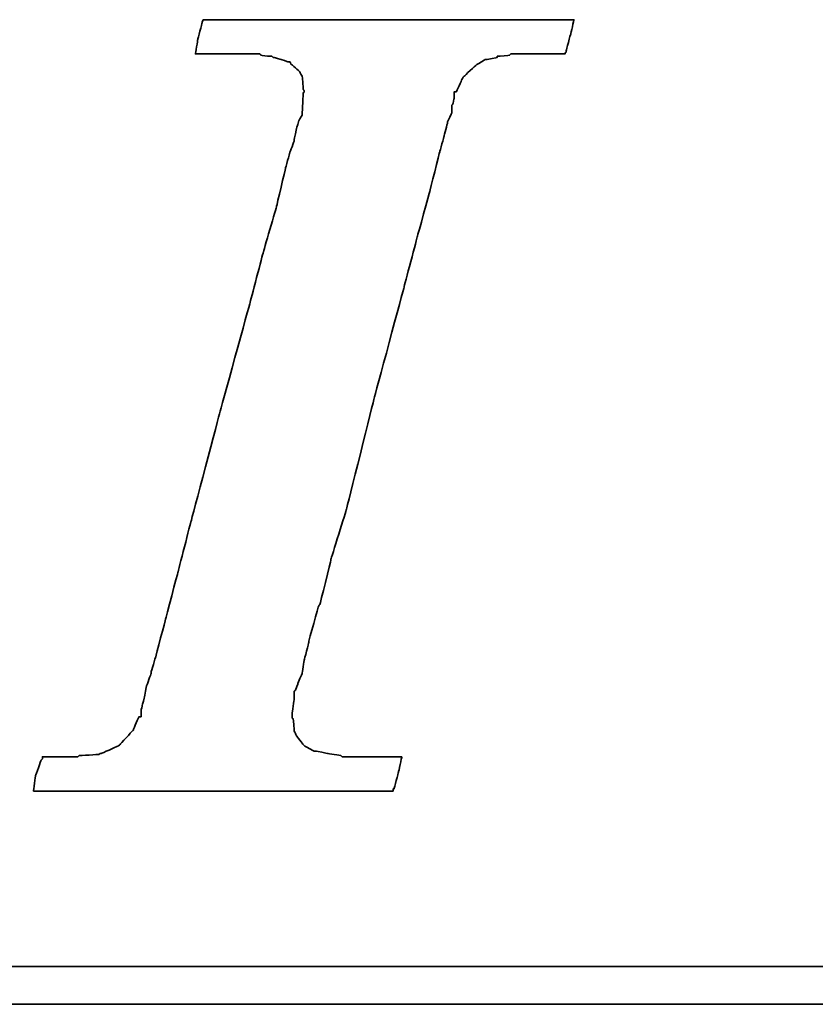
# Model space of a CAD drawing. Header units: millimetres. Extents: x 293 to 531, y -192 to -115.
# Tile 32 of 49: x 465.88 to 467.45, y -169.89 to -167.94. Entities that reach past the tile are written whole.
import ezdxf

# ---------------------------------------------------------------- set-up
doc = ezdxf.new("R2010")
doc.units = ezdxf.units.MM
doc.header["$LTSCALE"] = 0.1
doc.layers.add('DIM', color=4, linetype='CONTINUOUS')
doc.layers.add('layer 1', color=7, linetype='CONTINUOUS')

# ---------------------------------------------------------------- blocks, each defined once
blk = doc.blocks.new('TBI MOTION logo(完整正式版)')
at = {"layer": 'layer 1', "color": 22, "lineweight": 35}
for points, knots in [([(-40.59125, -7.94375), (-40.59125, -7.94375), (-40.97375, -7.94375), (-40.97375, -7.94375), (-40.97375, -7.94375), (-40.97375, -7.94375), (-41.38125, -7.94375), (-41.38125, -7.94375), (-41.38125, -7.94375), (-41.38125, -7.94375), (-41.54875, -7.94375), (-41.54875, -7.94375), (-41.54875, -7.94375), (-41.54875, -7.94375), (-41.59875, -7.94375), (-41.59875, -7.94375), (-41.59875, -7.94375), (-41.59875, -7.94375), (-41.88375, -7.94375), (-41.88375, -7.94375), (-41.88375, -7.94375), (-41.88375, -7.94375), (-41.90875, -7.91875), (-41.90875, -7.91875), (-41.90875, -7.91875), (-41.90875, -7.91875), (-42.19875, -7.87125), (-42.19875, -7.87125), (-42.19875, -7.87125), (-42.19875, -7.87125), (-42.43875, -7.82375), (-42.43875, -7.82375), (-42.43875, -7.82375), (-42.43875, -7.82375), (-42.45875, -7.82375), (-42.45875, -7.82375), (-42.45875, -7.82375), (-42.45875, -7.82375), (-42.48625, -7.82375), (-42.48625, -7.82375), (-42.48625, -7.82375), (-42.48625, -7.82375), (-42.67625, -7.72375), (-42.67625, -7.72375), (-42.67625, -7.72375), (-42.67625, -7.72375), (-42.70125, -7.70375), (-42.70125, -7.70375), (-42.70125, -7.70375), (-42.70125, -7.70375), (-42.72375, -7.67875), (-42.72375, -7.67875), (-42.72375, -7.67875), (-42.72375, -7.67875), (-42.86875, -7.48875), (-42.86875, -7.48875), (-42.86875, -7.48875), (-42.86875, -7.48875), (-42.89375, -7.43875), (-42.89375, -7.43875), (-42.89375, -7.43875), (-42.89375, -7.43875), (-42.91875, -7.38875), (-42.91875, -7.38875), (-42.91875, -7.38875), (-42.91875, -7.38875), (-42.93875, -7.12875), (-42.93875, -7.12875), (-42.93875, -7.12875), (-42.93875, -7.12875), (-42.96375, -7.10375), (-42.96375, -7.10375), (-42.96375, -7.10375), (-42.96375, -7.10375), (-42.96375, -7.05375), (-42.96375, -7.05375), (-42.96375, -7.05375), (-42.96375, -7.05375), (-42.96375, -7.00875), (-42.96375, -7.00875), (-42.96375, -7.00875), (-42.96375, -7.00875), (-42.91875, -6.69625), (-42.91875, -6.69625), (-42.91875, -6.69625), (-42.91875, -6.69625), (-42.91875, -6.62375), (-42.91875, -6.62375), (-42.91875, -6.62375), (-42.91875, -6.62375), (-42.91875, -6.59625), (-42.91875, -6.59625), (-42.91875, -6.59625), (-42.91875, -6.59625), (-42.91875, -6.57375), (-42.91875, -6.57375), (-42.91875, -6.57375), (-42.91875, -6.57375), (-42.91875, -6.52875), (-42.91875, -6.52875), (-42.91875, -6.52875), (-42.91875, -6.52875), (-42.89375, -6.50375), (-42.89375, -6.50375), (-42.89375, -6.50375), (-42.89375, -6.50375), (-42.84375, -6.38375), (-42.84375, -6.38375), (-42.84375, -6.38375), (-42.84375, -6.38375), (-42.84375, -6.35875), (-42.84375, -6.35875), (-42.84375, -6.35875), (-42.84375, -6.35875), (-42.74625, -6.14375), (-42.74625, -6.14375), (-42.74625, -6.14375), (-42.74625, -6.14375), (-42.70125, -5.85375), (-42.70125, -5.85375), (-42.70125, -5.85375), (-42.70125, -5.85375), (-42.60375, -5.47125), (-42.60375, -5.47125), (-42.60375, -5.47125), (-42.60375, -5.47125), (-42.60375, -5.44875), (-42.60375, -5.44875), (-42.60375, -5.44875), (-42.60375, -5.44875), (-42.38875, -4.67875), (-42.38875, -4.67875), (-42.38875, -4.67875), (-42.38875, -4.67875), (-42.36375, -4.65375), (-42.36375, -4.65375), (-42.36375, -4.65375), (-42.36375, -4.65375), (-42.12375, -3.69625), (-42.12375, -3.69625), (-42.12375, -3.69625), (-42.12375, -3.69625), (-42.12375, -3.67374), (-42.12375, -3.67374), (-42.12375, -3.67374), (-42.12375, -3.67374), (-41.78875, -2.59374), (-41.78875, -2.59374), (-41.78875, -2.59374), (-41.78875, -2.59374), (-41.18875, -0.19375), (-41.18875, -0.19375), (-41.18875, -0.19375), (-41.18875, -0.19375), (-40.54375, 2.20624), (-40.54375, 2.20624), (-40.54375, 2.20624), (-40.54375, 2.20624), (-40.25375, 3.30875), (-40.25375, 3.30875), (-40.25375, 3.30875), (-40.25375, 3.30875), (-39.98875, 4.27125), (-39.98875, 4.27125), (-39.98875, 4.27125), (-39.98875, 4.27125), (-39.77375, 5.13125), (-39.77375, 5.13125), (-39.77375, 5.13125), (-39.77375, 5.13125), (-39.67875, 5.47125), (-39.67875, 5.47125), (-39.67875, 5.47125), (-39.67875, 5.47125), (-39.60375, 5.75625), (-39.60375, 5.75625), (-39.60375, 5.75625), (-39.60375, 5.75625), (-39.60375, 5.78125), (-39.60375, 5.78125), (-39.60375, 5.78125), (-39.60375, 5.78125), (-39.50875, 5.97125), (-39.50875, 5.97125), (-39.50875, 5.97125), (-39.50875, 5.97125), (-39.50875, 6.13875), (-39.50875, 6.13875), (-39.50875, 6.13875), (-39.50875, 6.13875), (-39.48625, 6.16625), (-39.48625, 6.16625), (-39.48625, 6.16625), (-39.48625, 6.16625), (-39.46125, 6.28625), (-39.46125, 6.28625), (-39.46125, 6.28625), (-39.46125, 6.28625), (-39.46125, 6.42625), (-39.46125, 6.42625), (-39.46125, 6.42625), (-39.46125, 6.42625), (-39.41375, 6.42625), (-39.41375, 6.42625), (-39.41375, 6.42625), (-39.41375, 6.42625), (-39.29375, 6.69125), (-39.29375, 6.69125), (-39.29375, 6.69125), (-39.29375, 6.69125), (-39.26875, 6.74125), (-39.26875, 6.74125), (-39.26875, 6.74125), (-39.26875, 6.74125), (-39.24375, 6.76625), (-39.24375, 6.76625), (-39.24375, 6.76625), (-39.24375, 6.76625), (-38.98375, 7.00624), (-38.98375, 7.00624), (-38.98375, 7.00624), (-38.98375, 7.00624), (-38.95625, 7.02624), (-38.95625, 7.02624), (-38.95625, 7.02624), (-38.95625, 7.02624), (-38.78875, 7.12624), (-38.78875, 7.12624), (-38.78875, 7.12624), (-38.78875, 7.12624), (-38.76375, 7.12624), (-38.76375, 7.12624), (-38.76375, 7.12624), (-38.76375, 7.12624), (-38.74375, 7.12624), (-38.74375, 7.12624), (-38.74375, 7.12624), (-38.74375, 7.12624), (-38.52875, 7.17125), (-38.52875, 7.17125), (-38.52875, 7.17125), (-38.52875, 7.17125), (-38.52875, 7.19624), (-38.52875, 7.19624), (-38.52875, 7.19624), (-38.52875, 7.19624), (-38.50375, 7.19624), (-38.50375, 7.19624), (-38.50375, 7.19624), (-38.50375, 7.19624), (-38.26125, 7.21875), (-38.26125, 7.21875), (-38.26125, 7.21875), (-38.26125, 7.21875), (-38.23875, 7.24624), (-38.23875, 7.24624), (-38.23875, 7.24624), (-38.23875, 7.24624), (-38.21625, 7.24624), (-38.21625, 7.24624), (-38.21625, 7.24624), (-38.21625, 7.24624), (-38.18875, 7.24624), (-38.18875, 7.24624), (-38.18875, 7.24624), (-38.18875, 7.24624), (-37.90375, 7.24624), (-37.90375, 7.24624), (-37.90375, 7.24624), (-37.90375, 7.24624), (-37.85375, 7.24624), (-37.85375, 7.24624), (-37.85375, 7.24624), (-37.85375, 7.24624), (-37.75875, 7.24624), (-37.75875, 7.24624), (-37.75875, 7.24624), (-37.75875, 7.24624), (-37.42375, 7.24624), (-37.42375, 7.24624), (-37.42375, 7.24624), (-37.42375, 7.24624), (-37.08875, 7.24624), (-37.08875, 7.24624), (-37.08875, 7.24624), (-37.08875, 7.24624), (-37.06375, 7.24624), (-37.06375, 7.24624), (-37.06375, 7.24624), (-37.06375, 7.24624), (-37.06375, 7.26624), (-37.06375, 7.26624), (-37.06375, 7.26624), (-37.06375, 7.26624), (-37.03875, 7.29125), (-37.03875, 7.29125), (-37.03875, 7.29125), (-37.03875, 7.29125), (-37.03875, 7.31625), (-37.03875, 7.31625), (-37.03875, 7.31625), (-37.03875, 7.31625), (-36.94125, 7.67625), (-36.94125, 7.67625), (-36.94125, 7.67625), (-36.94125, 7.67625), (-36.86875, 7.98625), (-36.86875, 7.98625), (-36.86875, 7.98625), (-36.86875, 7.98625), (-36.98875, 7.98625), (-36.98875, 7.98625), (-36.98875, 7.98625), (-36.98875, 7.98625), (-37.42375, 7.98625), (-37.42375, 7.98625), (-37.42375, 7.98625), (-37.42375, 7.98625), (-37.94875, 7.98625), (-37.94875, 7.98625), (-37.94875, 7.98625), (-37.94875, 7.98625), (-38.57375, 7.98625), (-38.57375, 7.98625), (-38.57375, 7.98625), (-38.57375, 7.98625), (-39.29375, 7.98625), (-39.29375, 7.98625), (-39.29375, 7.98625), (-39.29375, 7.98625), (-40.82875, 7.98625), (-40.82875, 7.98625), (-40.82875, 7.98625), (-40.82875, 7.98625), (-42.36375, 7.98625), (-42.36375, 7.98625), (-42.36375, 7.98625), (-42.36375, 7.98625), (-43.08375, 7.98625), (-43.08375, 7.98625), (-43.08375, 7.98625), (-43.08375, 7.98625), (-43.70875, 7.98625), (-43.70875, 7.98625), (-43.70875, 7.98625), (-43.70875, 7.98625), (-44.23375, 7.98625), (-44.23375, 7.98625), (-44.23375, 7.98625), (-44.23375, 7.98625), (-44.66875, 7.98625), (-44.66875, 7.98625), (-44.66875, 7.98625), (-44.66875, 7.98625), (-44.88375, 7.98625), (-44.88375, 7.98625), (-44.88375, 7.98625), (-44.88375, 7.98625), (-44.90875, 7.94125), (-44.90875, 7.94125), (-44.90875, 7.94125), (-44.90875, 7.94125), (-44.90875, 7.91625), (-44.90875, 7.91625), (-44.90875, 7.91625), (-44.90875, 7.91625), (-45.00375, 7.55625), (-45.00375, 7.55625), (-45.00375, 7.55625), (-45.00375, 7.55625), (-45.05375, 7.24624), (-45.05375, 7.24624), (-45.05375, 7.24624), (-45.05375, 7.24624), (-44.61875, 7.24624), (-44.61875, 7.24624), (-44.61875, 7.24624), (-44.61875, 7.24624), (-44.11375, 7.24624), (-44.11375, 7.24624), (-44.11375, 7.24624), (-44.11375, 7.24624), (-43.99375, 7.24624), (-43.99375, 7.24624), (-43.99375, 7.24624), (-43.99375, 7.24624), (-43.94625, 7.24624), (-43.94625, 7.24624), (-43.94625, 7.24624), (-43.94625, 7.24624), (-43.92374, 7.24624), (-43.92374, 7.24624), (-43.92374, 7.24624), (-43.92374, 7.24624), (-43.65875, 7.24624), (-43.65875, 7.24624), (-43.65875, 7.24624), (-43.65875, 7.24624), (-43.63875, 7.21875), (-43.63875, 7.21875), (-43.63875, 7.21875), (-43.63875, 7.21875), (-43.46875, 7.19624), (-43.46875, 7.19624), (-43.46875, 7.19624), (-43.46875, 7.19624), (-43.39875, 7.19624), (-43.39875, 7.19624), (-43.39875, 7.19624), (-43.39875, 7.19624), (-43.37125, 7.17125), (-43.37125, 7.17125), (-43.37125, 7.17125), (-43.37125, 7.17125), (-43.34875, 7.17125), (-43.34875, 7.17125), (-43.34875, 7.17125), (-43.34875, 7.17125), (-43.20375, 7.12624), (-43.20375, 7.12624), (-43.20375, 7.12624), (-43.20375, 7.12624), (-43.05875, 7.07624), (-43.05875, 7.07624), (-43.05875, 7.07624), (-43.05875, 7.07624), (-43.01375, 7.07624), (-43.01375, 7.07624), (-43.01375, 7.07624), (-43.01375, 7.07624), (-42.98875, 7.02624), (-42.98875, 7.02624), (-42.98875, 7.02624), (-42.98875, 7.02624), (-42.79875, 6.86125), (-42.79875, 6.86125), (-42.79875, 6.86125), (-42.79875, 6.86125), (-42.77375, 6.81125), (-42.77375, 6.81125), (-42.77375, 6.81125), (-42.77375, 6.81125), (-42.74625, 6.76625), (-42.74625, 6.76625), (-42.74625, 6.76625), (-42.74625, 6.76625), (-42.72375, 6.47625), (-42.72375, 6.47625), (-42.72375, 6.47625), (-42.72375, 6.47625), (-42.70125, 6.45124), (-42.70125, 6.45124), (-42.70125, 6.45124), (-42.70125, 6.45124), (-42.70125, 6.42625), (-42.70125, 6.42625), (-42.70125, 6.42625), (-42.70125, 6.42625), (-42.72375, 6.40625), (-42.72375, 6.40625), (-42.72375, 6.40625), (-42.72375, 6.40625), (-42.74625, 5.97125), (-42.74625, 5.97125), (-42.74625, 5.97125), (-42.74625, 5.97125), (-42.74625, 5.94625), (-42.74625, 5.94625), (-42.74625, 5.94625), (-42.74625, 5.94625), (-42.74625, 5.92625), (-42.74625, 5.92625), (-42.74625, 5.92625), (-42.74625, 5.92625), (-42.77375, 5.87625), (-42.77375, 5.87625), (-42.77375, 5.87625), (-42.77375, 5.87625), (-42.81875, 5.80625), (-42.81875, 5.80625), (-42.81875, 5.80625), (-42.81875, 5.80625), (-42.86875, 5.63625), (-42.86875, 5.63625), (-42.86875, 5.63625), (-42.86875, 5.63625), (-42.91875, 5.39625), (-42.91875, 5.39625), (-42.91875, 5.39625), (-42.91875, 5.39625), (-42.91875, 5.37124), (-42.91875, 5.37124), (-42.91875, 5.37124), (-42.91875, 5.37124), (-43.01375, 5.10874), (-43.01375, 5.10874), (-43.01375, 5.10874), (-43.01375, 5.10874), (-43.10875, 4.77124), (-43.10875, 4.77124), (-43.10875, 4.77124), (-43.10875, 4.77124), (-43.29875, 3.95625), (-43.29875, 3.95625), (-43.29875, 3.95625), (-43.29875, 3.95625), (-43.58875, 2.95125), (-43.58875, 2.95125), (-43.58875, 2.95125), (-43.58875, 2.95125), (-43.87375, 1.87125), (-43.87375, 1.87125), (-43.87375, 1.87125), (-43.87375, 1.87125), (-44.52625, -0.50374), (-44.52625, -0.50374), (-44.52625, -0.50374), (-44.52625, -0.50374), (-45.14875, -2.85375), (-45.14875, -2.85375), (-45.14875, -2.85375), (-45.14875, -2.85375), (-45.43375, -3.95875), (-45.43375, -3.95875), (-45.43375, -3.95875), (-45.43375, -3.95875), (-45.69875, -4.96875), (-45.69875, -4.96875), (-45.69875, -4.96875), (-45.69875, -4.96875), (-45.91375, -5.78375), (-45.91375, -5.78375), (-45.91375, -5.78375), (-45.91375, -5.78375), (-46.01375, -6.11875), (-46.01375, -6.11875), (-46.01375, -6.11875), (-46.01375, -6.11875), (-46.01375, -6.14375), (-46.01375, -6.14375), (-46.01375, -6.14375), (-46.01375, -6.14375), (-46.10875, -6.40875), (-46.10875, -6.40875), (-46.10875, -6.40875), (-46.10875, -6.40875), (-46.15375, -6.64875), (-46.15375, -6.64875), (-46.15375, -6.64875), (-46.15375, -6.64875), (-46.20375, -6.83875), (-46.20375, -6.83875), (-46.20375, -6.83875), (-46.20375, -6.83875), (-46.22875, -6.93375), (-46.22875, -6.93375), (-46.22875, -6.93375), (-46.22875, -6.93375), (-46.22875, -7.07875), (-46.22875, -7.07875), (-46.22875, -7.07875), (-46.22875, -7.07875), (-46.27375, -7.07875), (-46.27375, -7.07875), (-46.27375, -7.07875), (-46.27375, -7.07875), (-46.39375, -7.34375), (-46.39375, -7.34375), (-46.39375, -7.34375), (-46.39375, -7.34375), (-46.39375, -7.36875), (-46.39375, -7.36875), (-46.39375, -7.36875), (-46.39375, -7.36875), (-46.42125, -7.38875), (-46.42125, -7.38875), (-46.42125, -7.38875), (-46.42125, -7.38875), (-46.68375, -7.67875), (-46.68375, -7.67875), (-46.68375, -7.67875), (-46.68375, -7.67875), (-46.70875, -7.70375), (-46.70875, -7.70375), (-46.70875, -7.70375), (-46.70875, -7.70375), (-46.75375, -7.72375), (-46.75375, -7.72375), (-46.75375, -7.72375), (-46.75375, -7.72375), (-47.08875, -7.87125), (-47.08875, -7.87125), (-47.08875, -7.87125), (-47.08875, -7.87125), (-47.11625, -7.87125), (-47.11625, -7.87125), (-47.11625, -7.87125), (-47.11625, -7.87125), (-47.13875, -7.89375), (-47.13875, -7.89375), (-47.13875, -7.89375), (-47.13875, -7.89375), (-47.56875, -7.91875), (-47.56875, -7.91875), (-47.56875, -7.91875), (-47.56875, -7.91875), (-47.59625, -7.94375), (-47.59625, -7.94375), (-47.59625, -7.94375), (-47.59625, -7.94375), (-47.64375, -7.94375), (-47.64375, -7.94375), (-47.64375, -7.94375), (-47.64375, -7.94375), (-47.73625, -7.94375), (-47.73625, -7.94375), (-47.73625, -7.94375), (-47.73625, -7.94375), (-48.07375, -7.94375), (-48.07375, -7.94375), (-48.07375, -7.94375), (-48.07375, -7.94375), (-48.36125, -7.94375), (-48.36125, -7.94375), (-48.36125, -7.94375), (-48.36125, -7.94375), (-48.36125, -7.96625), (-48.36125, -7.96625), (-48.36125, -7.96625), (-48.36125, -7.96625), (-48.36125, -7.99125), (-48.36125, -7.99125), (-48.36125, -7.99125), (-48.36125, -7.99125), (-48.38875, -8.01375), (-48.38875, -8.01375), (-48.38875, -8.01375), (-48.38875, -8.01375), (-48.50875, -8.34875), (-48.50875, -8.34875), (-48.50875, -8.34875), (-48.50875, -8.34875), (-48.55375, -8.68625), (-48.55375, -8.68625), (-48.55375, -8.68625), (-48.55375, -8.68625), (-48.45875, -8.68625), (-48.45875, -8.68625), (-48.45875, -8.68625), (-48.45875, -8.68625), (-48.07375, -8.68625), (-48.07375, -8.68625), (-48.07375, -8.68625), (-48.07375, -8.68625), (-47.52375, -8.68625), (-47.52375, -8.68625), (-47.52375, -8.68625), (-47.52375, -8.68625), (-46.92375, -8.68625), (-46.92375, -8.68625), (-46.92375, -8.68625), (-46.92375, -8.68625), (-46.25375, -8.68625), (-46.25375, -8.68625), (-46.25375, -8.68625), (-46.25375, -8.68625), (-46.20375, -8.68625), (-46.20375, -8.68625), (-46.20375, -8.68625), (-46.20375, -8.68625), (-44.71375, -8.68625), (-44.71375, -8.68625), (-44.71375, -8.68625), (-44.71375, -8.68625), (-43.22875, -8.68625), (-43.22875, -8.68625), (-43.22875, -8.68625), (-43.22875, -8.68625), (-42.55875, -8.68625), (-42.55875, -8.68625), (-42.55875, -8.68625), (-42.55875, -8.68625), (-42.50875, -8.68625), (-42.50875, -8.68625), (-42.50875, -8.68625), (-42.50875, -8.68625), (-41.93375, -8.68625), (-41.93375, -8.68625), (-41.93375, -8.68625), (-41.93375, -8.68625), (-41.38125, -8.68625), (-41.38125, -8.68625), (-41.38125, -8.68625), (-41.38125, -8.68625), (-40.97375, -8.68625), (-40.97375, -8.68625), (-40.97375, -8.68625), (-40.97375, -8.68625), (-40.78125, -8.68625), (-40.78125, -8.68625), (-40.78125, -8.68625), (-40.78125, -8.68625), (-40.78125, -8.63875), (-40.78125, -8.63875), (-40.78125, -8.63875), (-40.78125, -8.63875), (-40.75875, -8.63875), (-40.75875, -8.63875), (-40.75875, -8.63875), (-40.75875, -8.63875), (-40.66375, -8.27875), (-40.66375, -8.27875), (-40.66375, -8.27875), (-40.66375, -8.27875), (-40.59125, -7.94375), (-40.59125, -7.94375)], [0, 0, 0, 0, 0.00558659, 0.00558659, 0.00558659, 0.0055866, 0.01117318, 0.01117318, 0.01117318, 0.01117319, 0.01675978, 0.01675978, 0.01675978, 0.01675979, 0.02234637, 0.02234637, 0.02234637, 0.02234638, 0.02793296, 0.02793296, 0.02793296, 0.02793297, 0.03351955, 0.03351955, 0.03351955, 0.03351956, 0.03910615, 0.03910615, 0.03910615, 0.03910616, 0.04469274, 0.04469274, 0.04469274, 0.04469275, 0.05027933, 0.05027933, 0.05027933, 0.05027934, 0.05586592, 0.05586592, 0.05586592, 0.05586593, 0.06145251, 0.06145251, 0.06145251, 0.06145252, 0.06703911, 0.06703911, 0.06703911, 0.06703912, 0.0726257, 0.0726257, 0.0726257, 0.07262571, 0.07821229, 0.07821229, 0.07821229, 0.0782123, 0.08379888, 0.08379888, 0.08379888, 0.08379889, 0.08938547, 0.08938547, 0.08938547, 0.08938548, 0.09497207, 0.09497207, 0.09497207, 0.09497208, 0.10055866, 0.10055866, 0.10055866, 0.10055867, 0.10614525, 0.10614525, 0.10614525, 0.10614526, 0.11173184, 0.11173184, 0.11173184, 0.11173185, 0.11731844, 0.11731844, 0.11731844, 0.11731845, 0.12290503, 0.12290503, 0.12290503, 0.12290504, 0.12849162, 0.12849162, 0.12849162, 0.12849163, 0.13407821, 0.13407821, 0.13407821, 0.13407822, 0.1396648, 0.1396648, 0.1396648, 0.13966481, 0.1452514, 0.1452514, 0.1452514, 0.14525141, 0.15083799, 0.15083799, 0.15083799, 0.150838, 0.15642458, 0.15642458, 0.15642458, 0.15642459, 0.16201117, 0.16201117, 0.16201117, 0.16201118, 0.16759777, 0.16759777, 0.16759777, 0.16759778, 0.17318436, 0.17318436, 0.17318436, 0.17318437, 0.17877095, 0.17877095, 0.17877095, 0.17877096, 0.18435754, 0.18435754, 0.18435754, 0.18435755, 0.18994413, 0.18994413, 0.18994413, 0.18994414, 0.19553073, 0.19553073, 0.19553073, 0.19553074, 0.20111732, 0.20111732, 0.20111732, 0.20111733, 0.20670391, 0.20670391, 0.20670391, 0.20670392, 0.2122905, 0.2122905, 0.2122905, 0.21229051, 0.21787709, 0.21787709, 0.21787709, 0.2178771, 0.22346369, 0.22346369, 0.22346369, 0.2234637, 0.22905028, 0.22905028, 0.22905028, 0.22905029, 0.23463687, 0.23463687, 0.23463687, 0.23463688, 0.24022346, 0.24022346, 0.24022346, 0.24022347, 0.24581006, 0.24581006, 0.24581006, 0.24581007, 0.25139665, 0.25139665, 0.25139665, 0.25139666, 0.25698324, 0.25698324, 0.25698324, 0.25698325, 0.26256983, 0.26256983, 0.26256983, 0.26256984, 0.26815642, 0.26815642, 0.26815642, 0.26815643, 0.27374302, 0.27374302, 0.27374302, 0.27374303, 0.27932961, 0.27932961, 0.27932961, 0.27932962, 0.2849162, 0.2849162, 0.2849162, 0.28491621, 0.29050279, 0.29050279, 0.29050279, 0.2905028, 0.29608939, 0.29608939, 0.29608939, 0.2960894, 0.30167598, 0.30167598, 0.30167598, 0.30167599, 0.30726257, 0.30726257, 0.30726257, 0.30726258, 0.31284916, 0.31284916, 0.31284916, 0.31284917, 0.31843575, 0.31843575, 0.31843575, 0.31843576, 0.32402235, 0.32402235, 0.32402235, 0.32402236, 0.32960894, 0.32960894, 0.32960894, 0.32960895, 0.33519553, 0.33519553, 0.33519553, 0.33519554, 0.34078212, 0.34078212, 0.34078212, 0.34078213, 0.34636872, 0.34636872, 0.34636872, 0.34636873, 0.35195531, 0.35195531, 0.35195531, 0.35195532, 0.3575419, 0.3575419, 0.3575419, 0.35754191, 0.36312849, 0.36312849, 0.36312849, 0.3631285, 0.36871508, 0.36871508, 0.36871508, 0.36871509, 0.37430168, 0.37430168, 0.37430168, 0.37430169, 0.37988827, 0.37988827, 0.37988827, 0.37988828, 0.38547486, 0.38547486, 0.38547486, 0.38547487, 0.39106145, 0.39106145, 0.39106145, 0.39106146, 0.39664804, 0.39664804, 0.39664804, 0.39664805, 0.40223464, 0.40223464, 0.40223464, 0.40223465, 0.40782123, 0.40782123, 0.40782123, 0.40782124, 0.41340782, 0.41340782, 0.41340782, 0.41340783, 0.41899441, 0.41899441, 0.41899441, 0.41899442, 0.42458101, 0.42458101, 0.42458101, 0.42458102, 0.4301676, 0.4301676, 0.4301676, 0.43016761, 0.43575419, 0.43575419, 0.43575419, 0.4357542, 0.44134078, 0.44134078, 0.44134078, 0.44134079, 0.44692737, 0.44692737, 0.44692737, 0.44692738, 0.45251397, 0.45251397, 0.45251397, 0.45251398, 0.45810056, 0.45810056, 0.45810056, 0.45810057, 0.46368715, 0.46368715, 0.46368715, 0.46368716, 0.46927374, 0.46927374, 0.46927374, 0.46927375, 0.47486034, 0.47486034, 0.47486034, 0.47486035, 0.48044693, 0.48044693, 0.48044693, 0.48044694, 0.48603352, 0.48603352, 0.48603352, 0.48603353, 0.49162011, 0.49162011, 0.49162011, 0.49162012, 0.4972067, 0.4972067, 0.4972067, 0.49720671, 0.5027933, 0.5027933, 0.5027933, 0.50279331, 0.50837989, 0.50837989, 0.50837989, 0.5083799, 0.51396648, 0.51396648, 0.51396648, 0.51396649, 0.51955307, 0.51955307, 0.51955307, 0.51955308, 0.52513966, 0.52513966, 0.52513966, 0.52513967, 0.53072626, 0.53072626, 0.53072626, 0.53072627, 0.53631285, 0.53631285, 0.53631285, 0.53631286, 0.54189944, 0.54189944, 0.54189944, 0.54189945, 0.54748603, 0.54748603, 0.54748603, 0.54748604, 0.55307263, 0.55307263, 0.55307263, 0.55307264, 0.55865922, 0.55865922, 0.55865922, 0.55865923, 0.56424581, 0.56424581, 0.56424581, 0.56424582, 0.5698324, 0.5698324, 0.5698324, 0.56983241, 0.57541899, 0.57541899, 0.57541899, 0.575419, 0.58100559, 0.58100559, 0.58100559, 0.5810056, 0.58659218, 0.58659218, 0.58659218, 0.58659219, 0.59217877, 0.59217877, 0.59217877, 0.59217878, 0.59776536, 0.59776536, 0.59776536, 0.59776537, 0.60335196, 0.60335196, 0.60335196, 0.60335197, 0.60893855, 0.60893855, 0.60893855, 0.60893856, 0.61452514, 0.61452514, 0.61452514, 0.61452515, 0.62011173, 0.62011173, 0.62011173, 0.62011174, 0.62569832, 0.62569832, 0.62569832, 0.62569833, 0.63128492, 0.63128492, 0.63128492, 0.63128493, 0.63687151, 0.63687151, 0.63687151, 0.63687152, 0.6424581, 0.6424581, 0.6424581, 0.64245811, 0.64804469, 0.64804469, 0.64804469, 0.6480447, 0.65363128, 0.65363128, 0.65363128, 0.65363129, 0.65921788, 0.65921788, 0.65921788, 0.65921789, 0.66480447, 0.66480447, 0.66480447, 0.66480448, 0.67039106, 0.67039106, 0.67039106, 0.67039107, 0.67597765, 0.67597765, 0.67597765, 0.67597766, 0.68156425, 0.68156425, 0.68156425, 0.68156426, 0.68715084, 0.68715084, 0.68715084, 0.68715085, 0.69273743, 0.69273743, 0.69273743, 0.69273744, 0.69832402, 0.69832402, 0.69832402, 0.69832403, 0.70391061, 0.70391061, 0.70391061, 0.70391062, 0.70949721, 0.70949721, 0.70949721, 0.70949722, 0.7150838, 0.7150838, 0.7150838, 0.71508381, 0.72067039, 0.72067039, 0.72067039, 0.7206704, 0.72625698, 0.72625698, 0.72625698, 0.72625699, 0.73184358, 0.73184358, 0.73184358, 0.73184359, 0.73743017, 0.73743017, 0.73743017, 0.73743018, 0.74301676, 0.74301676, 0.74301676, 0.74301677, 0.74860335, 0.74860335, 0.74860335, 0.74860336, 0.75418994, 0.75418994, 0.75418994, 0.75418995, 0.75977654, 0.75977654, 0.75977654, 0.75977655, 0.76536313, 0.76536313, 0.76536313, 0.76536314, 0.77094972, 0.77094972, 0.77094972, 0.77094973, 0.77653631, 0.77653631, 0.77653631, 0.77653632, 0.78212291, 0.78212291, 0.78212291, 0.78212292, 0.7877095, 0.7877095, 0.7877095, 0.78770951, 0.79329609, 0.79329609, 0.79329609, 0.7932961, 0.79888268, 0.79888268, 0.79888268, 0.79888269, 0.80446927, 0.80446927, 0.80446927, 0.80446928, 0.81005587, 0.81005587, 0.81005587, 0.81005588, 0.81564246, 0.81564246, 0.81564246, 0.81564247, 0.82122905, 0.82122905, 0.82122905, 0.82122906, 0.82681564, 0.82681564, 0.82681564, 0.82681565, 0.83240223, 0.83240223, 0.83240223, 0.83240224, 0.83798883, 0.83798883, 0.83798883, 0.83798884, 0.84357542, 0.84357542, 0.84357542, 0.84357543, 0.84916201, 0.84916201, 0.84916201, 0.84916202, 0.8547486, 0.8547486, 0.8547486, 0.85474861, 0.8603352, 0.8603352, 0.8603352, 0.86033521, 0.86592179, 0.86592179, 0.86592179, 0.8659218, 0.87150838, 0.87150838, 0.87150838, 0.87150839, 0.87709497, 0.87709497, 0.87709497, 0.87709498, 0.88268156, 0.88268156, 0.88268156, 0.88268157, 0.88826816, 0.88826816, 0.88826816, 0.88826817, 0.89385475, 0.89385475, 0.89385475, 0.89385476, 0.89944134, 0.89944134, 0.89944134, 0.89944135, 0.90502793, 0.90502793, 0.90502793, 0.90502794, 0.91061453, 0.91061453, 0.91061453, 0.91061454, 0.91620112, 0.91620112, 0.91620112, 0.91620113, 0.92178771, 0.92178771, 0.92178771, 0.92178772, 0.9273743, 0.9273743, 0.9273743, 0.92737431, 0.93296089, 0.93296089, 0.93296089, 0.9329609, 0.93854749, 0.93854749, 0.93854749, 0.9385475, 0.94413408, 0.94413408, 0.94413408, 0.94413409, 0.94972067, 0.94972067, 0.94972067, 0.94972068, 0.95530726, 0.95530726, 0.95530726, 0.95530727, 0.96089385, 0.96089385, 0.96089385, 0.96089386, 0.96648045, 0.96648045, 0.96648045, 0.96648046, 0.97206704, 0.97206704, 0.97206704, 0.97206705, 0.97765363, 0.97765363, 0.97765363, 0.97765364, 0.98324022, 0.98324022, 0.98324022, 0.98324023, 0.98882682, 0.98882682, 0.98882682, 0.98882683, 0.99441341, 0.99441341, 0.99441341, 0.99441342, 1, 1, 1, 1]), ([(75.90875, -9.47875), (75.90875, -9.47875), (75.90875, -12.28625), (75.90875, -12.28625), (75.90875, -12.28625), (75.90875, -12.28625), (75.90875, -12.47875), (75.90875, -12.47875), (75.90875, -12.47875), (75.90875, -12.47875), (75.71625, -12.47875), (75.71625, -12.47875), (75.71625, -12.47875), (75.71625, -12.47875), (-88.32875, -12.47875), (-88.32875, -12.47875), (-88.32875, -12.47875), (-88.32875, -12.47875), (-88.32875, -13.29375), (-88.32875, -13.29375), (-88.32875, -13.29375), (-88.32875, -13.29375), (82.89125, -13.29375), (82.89125, -13.29375), (82.89125, -13.29375), (82.89125, -13.29375), (75.90875, -9.47875), (75.90875, -9.47875)], [0, 0, 0, 0, 0.14285714, 0.14285714, 0.14285714, 0.14285715, 0.28571429, 0.28571429, 0.28571429, 0.2857143, 0.42857143, 0.42857143, 0.42857143, 0.42857144, 0.57142857, 0.57142857, 0.57142857, 0.57142858, 0.71428571, 0.71428571, 0.71428571, 0.71428572, 0.85714286, 0.85714286, 0.85714286, 0.85714287, 1, 1, 1, 1])]:
    blk.add_open_spline(points, degree=3, knots=knots, dxfattribs=at)

msp = doc.modelspace()

# ---------------------------------------------------------------- block references
at = {"layer": 'DIM', "color": 0, "xscale": 0.0912171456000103, "yscale": 0.0912171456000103, "zscale": 0.0912171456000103}
msp.add_blockref('TBI MOTION logo(完整正式版)', (470.3339, -168.6726), dxfattribs=at)

doc.saveas('drawing.dxf')
